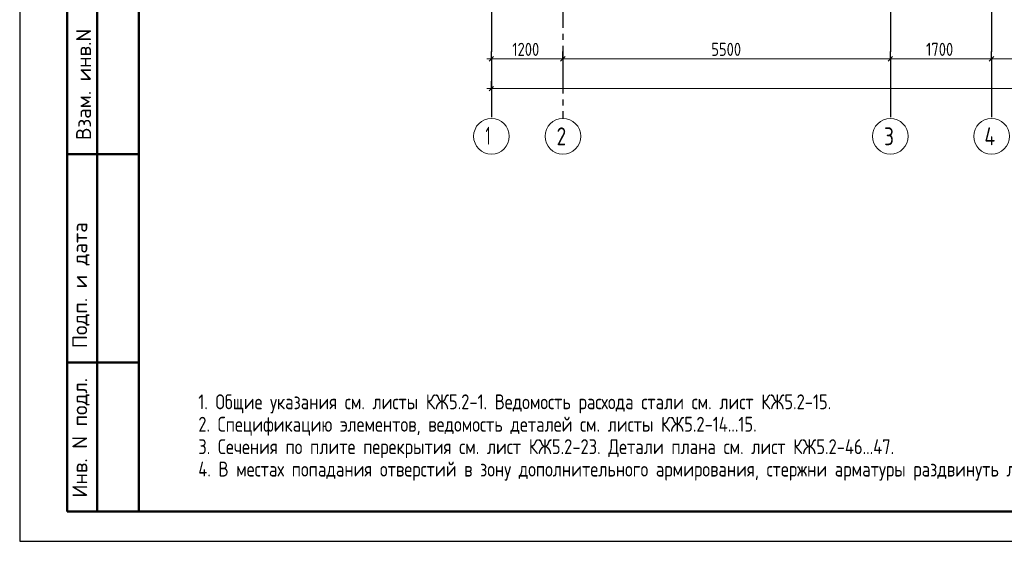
# Model space of a CAD drawing. Header units: millimetres. Extents: x 0 to 43617, y 0 to 59400.
# Tile 1 of 30: x 0 to 16538, y 0 to 8758. Entities that reach past the tile are written whole.
import ezdxf

# ---------------------------------------------------------------- set-up
doc = ezdxf.new("R2010")
doc.units = ezdxf.units.MM
doc.linetypes.add('______5', pattern=[1100, 800, -100, 100, -100])
doc.layers.add('Standard', color=7, linetype='Continuous', lineweight=25)
doc.layers.add('Оси', color=40, linetype='______5', lineweight=18)
doc.styles.add('GOST 2.304-81', font='txt')
doc.styles.add('ISOCPEUR', font='txt')

msp = doc.modelspace()

# ---------------------------------------------------------------- linework, layer by layer
at = {"layer": 'Standard', "color": 7, "linetype": 'Continuous', "lineweight": 50, "transparency": 33554687}
for p, q in [((800, 500), (800, 9000)), ((800, 500), (800, 9000)), ((1300, 500), (1300, 9000)), ((800, 6500), (2000, 6500)), ((800, 3000), (2000, 3000)), ((2000, 500), (800, 500))]:
    msp.add_line(p, q, dxfattribs=at)
at = {"layer": 'Standard', "color": 7, "linetype": 'Continuous', "lineweight": 25, "transparency": 33554687}
for p, q in [((7886, 8063), (7961, 8138)), ((9086, 8063), (9161, 8138)), ((14586, 8063), (14661, 8138)), ((16286, 8063), (16361, 8138)), ((7961, 7638), (7886, 7563))]:
    msp.add_line(p, q, dxfattribs=at)
at = {"layer": 'Standard', "color": 251, "linetype": 'Continuous', "lineweight": -3, "true_color": 0x656565, "transparency": 33554687}
for p, q in [((7924, 8100), (7924, 8225)), ((9124, 8100), (9124, 8225)), ((14624, 8100), (14624, 8225)), ((16324, 8100), (16324, 8225)), ((7924, 8100), (7924, 7975)), ((7924, 8100), (7924, 7648)), ((9124, 8100), (9124, 7975)), ((9124, 8100), (9124, 7648)), ((14624, 8100), (14624, 7975)), ((14624, 8100), (14624, 7648)), ((16324, 8100), (16324, 7975)), ((16324, 8100), (16324, 7648)), ((7924, 7600), (7924, 7725)), ((7924, 7600), (7924, 7475)), ((7924, 7600), (7924, 7550))]:
    msp.add_line(p, q, dxfattribs=at)
at = {"layer": 'Standard', "color": 7, "linetype": 'Continuous', "lineweight": 13, "transparency": 33554687}
for p, q in [((7924, 8100), (7849, 8100)), ((7924, 8100), (9124, 8100)), ((9124, 8100), (14624, 8100)), ((14624, 8100), (16324, 8100)), ((16324, 8100), (21824, 8100)), ((7924, 7600), (7849, 7600)), ((32974, 7600), (7924, 7600))]:
    msp.add_line(p, q, dxfattribs=at)
msp.add_lwpolyline([(0, 0), (42000, 0), (42000, 59400), (0, 59400), (0, 0)], close=True, dxfattribs=at)
msp.add_lwpolyline([(42000, 59400), (0, 59400), (0, 0), (42000, 0), (42000, 59400)], dxfattribs=at)
msp.add_lwpolyline([(42000, 59400), (0, 59400), (0, 0), (42000, 0), (42000, 59400)], dxfattribs=at)
at = {"layer": 'Standard', "color": 7, "linetype": 'Continuous', "lineweight": 25, "transparency": 33554687}
msp.add_lwpolyline([(42000, 59400), (0, 59400), (0, 0), (42000, 0), (42000, 59400)], dxfattribs=at)
at = {"layer": 'Standard', "color": 7, "linetype": 'Continuous', "lineweight": 50, "transparency": 33554687}
msp.add_lwpolyline([(2000, 58900), (41500, 58900), (41500, 500), (2000, 500), (2000, 58900)], close=True, dxfattribs=at)
at = {"layer": 'Оси', "color": 8, "linetype": '______5', "lineweight": -3, "transparency": 33554687}
for p, q in [((9124, 57820), (9124, 7100)), ((7924, 57420), (7924, 7100)), ((14624, 57420), (14624, 7100)), ((16324, 57420), (16324, 7100))]:
    msp.add_line(p, q, dxfattribs=at)
at = {"layer": 'Оси', "color": 7, "linetype": 'Continuous', "lineweight": 13, "transparency": 33554687}
for centre in [(7924, 6800), (9124, 6800), (14624, 6800), (16324, 6800)]:
    msp.add_circle(centre, 300, dxfattribs=at)

# ---------------------------------------------------------------- texts
at = {"layer": 'Standard', "color": 7, "linetype": 'Continuous', "lineweight": 25, "transparency": 33554687, "char_height": 220, "attachment_point": 7, "style": 'GOST 2.304-81'}
for s, insert, width in [('1200', (8274, 8150), 625.73), ('5500', (11616, 8150), 641.48), ('1700', (15224, 8150), 625.74)]:
    msp.add_mtext(s, dxfattribs=dict(at, insert=insert, width=width))
at = {"layer": 'Standard', "color": 7, "linetype": 'Continuous', "lineweight": 50, "transparency": 33554687, "char_height": 250, "attachment_point": 7, "rotation": 90, "style": 'ISOCPEUR'}
for s, insert, width in [('\\A1;{\\fISOCPEUR|i0|b0;\\H250.000000;\\W1.000000;\\C7;Взам. инв.N}\\P', (1198, 6736), 1909.1), ('\\A1;{\\fISOCPEUR|i0|b0;\\H250.000000;\\W1.000000;\\C7;Подп. и дата}\\P', (1174, 3242), 2197.06), ('\\A1;{\\fISOCPEUR|i0|b0;\\H250.000000;\\W1.000000;\\C7;Инв. N подл.}\\P', (1174, 734), 2021.79)]:
    msp.add_mtext(s, dxfattribs=dict(at, insert=insert, width=width))
at = {"layer": 'Standard', "color": 7, "linetype": 'Continuous', "lineweight": 13, "transparency": 33554687, "insert": (3000, 2467), "char_height": 250, "width": 20566.88, "attachment_point": 1, "line_spacing_factor": 0.903614}
msp.add_mtext('\\A1;{\\fGOST 2.304-81|i0|b0;\\H250.000000;\\W1.000000;\\C7;1. Общие указания см. листы КЖ5.2-1. Ведомость расхода стали см. лист КЖ5.2-15.}\\P{\\fGOST 2.304-81|i0|b0;\\H250.000000;\\W1.000000;\\C7;2. Спецификацию элементов, ведомость деталей см. листы КЖ5.2-14...15.}\\P{\\fGOST 2.304-81|i0|b0;\\H250.000000;\\W1.000000;\\C7;3. Сечения по плите перекрытия см. лист КЖ5.2-23. Детали плана см. лист КЖ5.2-46...47.}\\P{\\fGOST 2.304-81|i0|b0;\\H250.000000;\\W1.000000;\\C7;4. В местах попадания отверстий в зону дополнительного армирования, стержни арматуры раздвинуть либо отогнцть по месту.}\\P', dxfattribs=at)
at = {"layer": 'Оси', "color": 7, "linetype": 'Continuous', "lineweight": 25, "transparency": 33554687, "char_height": 300, "attachment_point": 7, "style": 'ISOCPEUR'}
for s, insert, width in [('\\W0.56;1', (7824, 6660), 233.32), ('\\W0.78;2', (9019, 6650), 326.41), ('\\W0.78;3', (14519, 6650), 326.41), ('\\W0.80;4', (16204, 6650), 359.83)]:
    msp.add_mtext(s, dxfattribs=dict(at, insert=insert, width=width))

doc.saveas('drawing.dxf')
